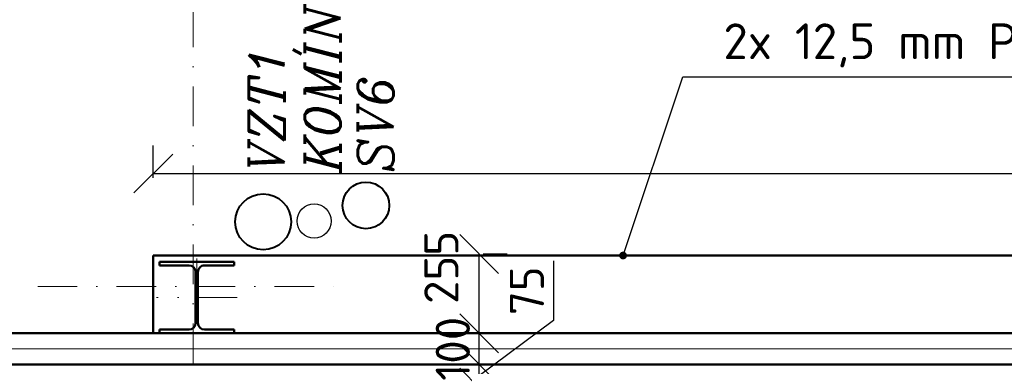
# Model space of a CAD drawing. Header units: millimetres. Extents: x -118752 to 407724, y -73278 to 155058.
# Tile 47 of 256: x 90874 to 94043, y -28039 to -26925. Entities that reach past the tile are written whole.
import ezdxf

# ---------------------------------------------------------------- set-up
doc = ezdxf.new("R2010")
doc.units = ezdxf.units.MM
doc.header["$LTSCALE"] = 10
doc.linetypes.add('DASHDOT', pattern=[25.4, 12.7, -6.35, 0, -6.35])
for name, color, linetype, lineweight in [('CKIZOLACE', 1, 'Continuous', 18), ('CKKOTY', 3, 'Continuous', 25), ('CKRASTR', 7, 'DASHDOT', 15), ('CKSTENY_PODROVINOU', 7, 'Continuous', 25), ('CKSTENY_REZ', 6, 'Continuous', 50), ('CKTEXTY_MALE', 3, 'Continuous', 18), ('CSPROFILY_OSY', 1, 'DASHDOT', 18), ('CSPROFILY_REZY', 4, 'Continuous', 50), ('UT-zařízení', 7, 'Continuous', 30), ('VZT', 130, 'Continuous', 40), ('ZTI-DEŠŤOVÁ-KANALIZACE', 210, 'KANALIZACE', 40)]:
    doc.layers.add(name, color=color, linetype=linetype, lineweight=lineweight)
doc.styles.add('KURZIVA', font='italic__.ttf')
doc.styles.get("Standard").update_dxf_attribs({"font": 'isocpeur.ttf'})
doc.linetypes.add('IZOLACE_POLYSTYREN_PENOVY', pattern='A,0.001,[228,CADKON.SHX,S=0.1,R=0,X=0,Y=0],-2', length=2.001)
doc.linetypes.add('KANALIZACE', pattern='A,30,-3.5,["C",Standard,S=2.54,R=0,X=-3.81,Y=-1.27],-0.001', length=33.501)
doc.dimstyles.new('CADKON', dxfattribs={"dimscale": 50, "dimtxt": 2.2, "dimasz": 2.5, "dimexe": 1.8, "dimexo": 5, "dimgap": 0.6, "dimtad": 1, "dimrnd": 1, "dimtxsty": 'Standard', "dimblk1": 'OBLIQUE', "dimblk2": 'OBLIQUE', "dimsah": 1, "dimcen": 2.5, "dimadec": 1, "dimazin": 2, "dimtfac": 1, "dimtdec": 4, "dimtix": 1, "dimtmove": 2, "dimatfit": 3, "dimldrblk": 'OPEN30', "dimfxl": 5, "dimfxlon": 1, "dimtolj": 1, "dimarcsym": 0})
doc.dimstyles.new('CADKON$7', dxfattribs={"dimscale": 100, "dimtxt": 2.5, "dimasz": 2.5, "dimexe": 1.8, "dimexo": 5, "dimgap": 0.6, "dimtad": 1, "dimrnd": 1, "dimtxsty": 'Standard', "dimblk1": 'OBLIQUE', "dimblk2": 'OBLIQUE', "dimsah": 1, "dimcen": 2.5, "dimadec": 1, "dimazin": 2, "dimtfac": 1, "dimtdec": 4, "dimtix": 1, "dimtmove": 0, "dimatfit": 3, "dimldrblk": 'DOTSMALL', "dimfxl": 5, "dimfxlon": 1, "dimtfill": 1, "dimtolj": 1, "dimarcsym": 0})

# ---------------------------------------------------------------- blocks, each defined once
blk = doc.blocks.new('_OBLIQUE')
at = {"color": 0, "linetype": 'ByBlock'}
blk.add_line((-0.5, -0.5), (0.5, 0.5), dxfattribs=at)
blk = doc.blocks.new('*D8876')
at = {"layer": 'CKKOTY', "color": 0, "lineweight": -2}
for p, q in [((92591.8, -27700.3), (92591.8, -27892.3)), ((92591.8, -27892.3), (92353.3, -28070.4)), ((92313.9, -28032.9), (92263.3, -28032.9)), ((92353.3, -28107.9), (92353.3, -28032.9)), ((92274.4, -28107.9), (92263.3, -28107.9))]:
    blk.add_line(p, q, dxfattribs=at)
at = {"layer": 'Defpoints', "color": 0}
for p in [(92353.3, -28032.9), (92563.9, -28032.9), (92524.4, -28107.9)]:
    blk.add_point(p, dxfattribs=at)
at = {"layer": 'CKKOTY', "color": 0, "lineweight": -2, "xscale": 125, "yscale": 125, "zscale": 125}
for p, rotation in [((92353.3, -28032.9), 90), ((92353.3, -28107.9), 270)]:
    blk.add_blockref('_OBLIQUE', p, dxfattribs=dict(at, rotation=rotation))
at = {"layer": 'CKKOTY', "color": 0, "insert": (92506.8, -27796.3), "char_height": 110, "attachment_point": 5, "rotation": 90}
blk.add_mtext('\\A1;75', dxfattribs=at)
blk = doc.blocks.new('_Open30')
at = {"color": 0, "lineweight": -2}
for p, q in [((-1, 0.268), (0, 0)), ((0, 0), (-1, -0.268)), ((0, 0), (-1, 0))]:
    blk.add_line(p, q, dxfattribs=at)
blk = doc.blocks.new('*D8877')
at = {"layer": 'CKKOTY', "color": 0, "lineweight": -2}
for p, q in [((92317.5, -27933), (92263.3, -27933)), ((92353.3, -28032.9), (92353.3, -27933)), ((92313.9, -28032.9), (92263.3, -28032.9))]:
    blk.add_line(p, q, dxfattribs=at)
at = {"layer": 'Defpoints', "color": 0}
for p in [(92353.3, -27933), (92567.5, -27933), (92563.9, -28032.9)]:
    blk.add_point(p, dxfattribs=at)
at = {"layer": 'CKKOTY', "color": 0, "lineweight": -2, "xscale": 125, "yscale": 125, "zscale": 125}
for p, rotation in [((92353.3, -27933), 270), ((92353.3, -28032.9), 90)]:
    blk.add_blockref('_OBLIQUE', p, dxfattribs=dict(at, rotation=rotation))
at = {"layer": 'CKKOTY', "color": 0, "insert": (92268.3, -27983), "char_height": 110, "attachment_point": 5, "rotation": 90}
blk.add_mtext('\\A1;100', dxfattribs=at)
blk = doc.blocks.new('*D8878')
at = {"layer": 'CKKOTY', "color": 0, "lineweight": -2}
for p, q in [((92353.3, -27933), (92353.3, -27678)), ((92366, -27678), (92443.3, -27678)), ((92317.5, -27933), (92263.3, -27933))]:
    blk.add_line(p, q, dxfattribs=at)
at = {"layer": 'Defpoints', "color": 0}
for p in [(92116, -27678), (92353.3, -27678), (92567.5, -27933)]:
    blk.add_point(p, dxfattribs=at)
at = {"layer": 'CKKOTY', "color": 0, "lineweight": -2, "xscale": 125, "yscale": 125, "zscale": 125}
for p, rotation in [((92353.3, -27678), 90), ((92353.3, -27933), 270)]:
    blk.add_blockref('_OBLIQUE', p, dxfattribs=dict(at, rotation=rotation))
at = {"layer": 'CKKOTY', "color": 0, "insert": (92231.4, -27721.1), "char_height": 110, "attachment_point": 5, "rotation": 90}
blk.add_mtext('\\A1;255', dxfattribs=at)
blk = doc.blocks.new('*D8918')
at = {"layer": 'CKKOTY', "color": 0, "lineweight": -2}
for p, q in [((91304.4, -27433), (91304.4, -27329)), ((97324.4, -27433), (97324.4, -27329)), ((91304.4, -27419), (97324.4, -27419))]:
    blk.add_line(p, q, dxfattribs=at)
at = {"layer": 'Defpoints', "color": 0}
for p in [(97324.4, -27419), (91304.4, -27683), (97324.4, -27683)]:
    blk.add_point(p, dxfattribs=at)
at = {"layer": 'CKKOTY', "color": 0, "lineweight": -2, "xscale": 125, "yscale": 125, "zscale": 125, "rotation": 180}
blk.add_blockref('_OBLIQUE', (91304.4, -27419), dxfattribs=at)
at = {"layer": 'CKKOTY', "color": 0, "lineweight": -2, "xscale": 125, "yscale": 125, "zscale": 125}
blk.add_blockref('_OBLIQUE', (97324.4, -27419), dxfattribs=at)
at = {"layer": 'CKKOTY', "color": 0, "insert": (94314.4, -27334), "char_height": 110, "attachment_point": 5}
blk.add_mtext('\\A1;6020', dxfattribs=at)
blk = doc.blocks.new('CK_S_EXT_HEAHEA240')
for p, q in [((-120, 115), (120, 115)), ((-120, 115), (-120, 103)), ((-120, 103), (-24.75, 103)), ((120, 103), (24.75, 103)), ((120, 115), (120, 103)), ((-3.75, -82), (-3.75, 82)), ((3.75, -82), (3.75, 82)), ((-120, -115), (-120, -103)), ((-120, -103), (-24.75, -103)), ((-120, -115), (120, -115)), ((120, -103), (24.75, -103)), ((120, -115), (120, -103))]:
    blk.add_line(p, q)
for centre, start, end in [((-24.75, 82), 0, 90), ((24.75, 82), 90, 180), ((-24.75, -82), 270, 0), ((24.75, -82), 180, 270)]:
    blk.add_arc(centre, 21, start, end)

msp = doc.modelspace()

# ---------------------------------------------------------------- linework, layer by layer
at = {"layer": 'CKIZOLACE'}
msp.add_line((98159.387, -28032.981), (86724.387, -28032.981), dxfattribs=at)
at = {"layer": 'CKIZOLACE', "linetype": 'IZOLACE_POLYSTYREN_PENOVY', "ltscale": 5}
msp.add_lwpolyline([(98159.387, -27982.981), (86724.387, -27982.981)], dxfattribs=at)
at = {"layer": 'CKRASTR'}
for p, q in [((91432.373, -28282.981), (91432.373, -25282.981)), ((90932.373, -27782.981), (91932.373, -27782.981))]:
    msp.add_line(p, q, dxfattribs=at)
at = {"layer": 'CKSTENY_PODROVINOU'}
for p, q in [((86724.387, -27932.981), (100964.387, -27932.981)), ((86724.387, -28032.981), (100964.387, -28032.981)), ((97564.387, -28032.981), (87054.387, -28032.948))]:
    msp.add_line(p, q, dxfattribs=at)
at = {"layer": 'CKSTENY_REZ'}
for p, q in [((91304.387, -27932.981), (91304.387, -27682.981)), ((91304.387, -27682.981), (97324.387, -27682.981)), ((83017.955, -27932.981), (98159.387, -27932.981)), ((87054.387, -28032.948), (97564.387, -28032.948))]:
    msp.add_line(p, q, dxfattribs=at)
at = {"layer": 'CSPROFILY_OSY'}
for p, q in [((91444.387, -27692.981), (91444.387, -27942.981)), ((91574.387, -27817.981), (91314.387, -27817.981))]:
    msp.add_line(p, q, dxfattribs=at)
at = {"layer": 'UT-zařízení'}
msp.add_circle((91821.989, -27572.15), 55, dxfattribs=at)
at = {"layer": 'VZT'}
msp.add_circle((91657.896, -27574.5), 90, dxfattribs=at)
at = {"layer": 'ZTI-DEŠŤOVÁ-KANALIZACE'}
msp.add_circle((91988.68, -27521.761), 75, dxfattribs=at)

# ---------------------------------------------------------------- block references
at = {"layer": 'CSPROFILY_REZY', "rotation": 180}
msp.add_blockref('CK_S_EXT_HEAHEA240', (91444.387, -27817.981), dxfattribs=at)

# ---------------------------------------------------------------- texts
at = {"layer": 'CKTEXTY_MALE', "style": 'KURZIVA'}
for s, p in [('KOMÍN', (91906.798, -27416.85)), ('VZT1', (91727.022, -27416.85)), ('SV6', (92077.388, -27416.85))]:
    msp.add_text(s, height=115, rotation=90, dxfattribs=at).set_placement(p)
at = {"layer": 'CKTEXTY_MALE', "insert": (93139.036, -27078.179), "char_height": 115, "attachment_point": 7}
msp.add_mtext('PROTIPOŽÁRNÍ OBKLAD:\\P2x 12,5 mm PROTIPOŽÁRNÍ SDK DESKA\\P', dxfattribs=at)

# ---------------------------------------------------------------- dimensions: what is measured, and where the dimension line sits
at = {"layer": 'CKKOTY'}
dim = msp.add_linear_dim(base=(97324.387, -27419.013), p1=(91304.387, -27682.981), p2=(97324.387, -27682.981), dimstyle='CADKON', dxfattribs=at)
dim.commit()
dim.dimension.update_dxf_attribs({"geometry": '*D8918', "text_midpoint": (94314.387, -27334.013)})
for base, p1, p2, override, picture, middle in [((92353.283, -27677.981), (92567.503, -27932.981), (92116.04, -27677.981), {"dimtmove": 2}, '*D8878', (92231.426, -27721.144)), ((92353.283, -28032.948), (92524.387, -28107.948), (92563.902, -28032.948), {"dimtmove": 1}, '*D8876', (92591.822, -27862.261))]:
    dim = msp.add_linear_dim(base=base, p1=p1, p2=p2, angle=90, dimstyle='CADKON', override=override, dxfattribs=at)
    dim.commit()
    dim.dimension.update_dxf_attribs({"geometry": picture, "text_midpoint": middle, "dimtype": 160})
dim = msp.add_linear_dim(base=(92353.283, -27932.981), p1=(92563.902, -28032.948), p2=(92567.503, -27932.981), angle=90, dimstyle='CADKON', override={"dimtmove": 2}, dxfattribs=at)
dim.commit()
dim.dimension.update_dxf_attribs({"geometry": '*D8877', "text_midpoint": (92268.283, -27982.965)})

# ---------------------------------------------------------------- leaders
at = {"layer": 'CKTEXTY_MALE', "annotation_type": 0, "has_hookline": 1, "hookline_direction": 0, "text_width": 2708.25}
msp.add_leader([(92816.212, -27682.981), (93009.036, -27108.179), (93109.036, -27108.179)], dimstyle='CADKON$7', override={"dimscale": 50, "dimtxt": 2.3, "dimasz": 2, "dimfxl": 1, "dimfxlon": 0}, dxfattribs=at)

doc.saveas('drawing.dxf')
